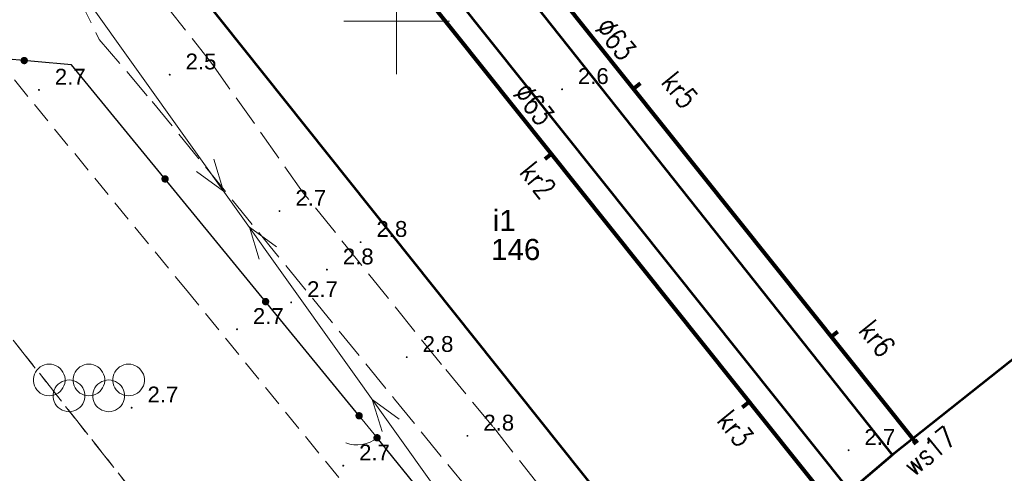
# Model space of a CAD drawing. Extents: x 5474185 to 5474933, y 5916077 to 5916824.
# Tile 140 of 256: x 5474532 to 5474579, y 5916379 to 5916400. Entities that reach past the tile are written whole.
import ezdxf
from ezdxf.enums import TextEntityAlignment as Align

# ---------------------------------------------------------------- set-up
doc = ezdxf.new("R2010")
doc.units = 0
for name, pattern in [('PRZER1-1', [1, 0.5, -0.5]), ('PRZER2-1', [1.5, 1, -0.5]), ('PRZER3-1', [2, 1.5, -0.5])]:
    doc.linetypes.add(name, pattern=pattern)
for name, color, linetype, lineweight in [('GESBZO', 253, 'CONTINUOUS', 50), ('GESBZO_O', 253, 'CONTINUOUS', 50), ('GESKKL', 253, 'CONTINUOUS', 18), ('GESUZY', 253, 'CONTINUOUS', 18), ('GSLKFU', 253, 'CONTINUOUS', 18), ('GSLKOG', 253, 'CONTINUOUS', 35), ('GSPWPN', 253, 'CONTINUOUS', 13), ('GSPWPN_O', 253, 'CONTINUOUS', 13), ('GSSKOA', 253, 'CONTINUOUS', 18), ('GSSSPS', 254, 'CONTINUOUS', 18), ('GULEPR', 254, 'CONTINUOUS', 18), ('IS HP zasięg', 251, 'CONTINUOUS', 20), ('IS opis', 7, 'CONTINUOUS', 20), ('Ramka sekcyjna', 253, 'CONTINUOUS', 18)]:
    doc.layers.add(name, color=color, linetype=linetype, lineweight=lineweight)
doc.layers.add('is SZKLARNIA KRANY', color=5, linetype='CONTINUOUS')
doc.styles.add('Arial', font='arial.ttf')
doc.styles.get("Standard").update_dxf_attribs({"font": 'simplex.shx'})

msp = doc.modelspace()

# ---------------------------------------------------------------- hatches: boundary and pattern name
at = {"layer": 'GSLKOG'}
for points in [[(5474532.389402, 5916397.965696), (5474532.344821, 5916397.975673), (5474532.30434, 5916397.996848), (5474532.270719, 5916398.027778), (5474532.24625, 5916398.066356), (5474532.232599, 5916398.109953), (5474532.230696, 5916398.155598), (5474532.240673, 5916398.200179), (5474532.261848, 5916398.24066), (5474532.292778, 5916398.274281), (5474532.331356, 5916398.29875), (5474532.374953, 5916398.312401), (5474532.420598, 5916398.314304), (5474532.465179, 5916398.304327), (5474532.50566, 5916398.283152), (5474532.539281, 5916398.252222), (5474532.56375, 5916398.213644), (5474532.577401, 5916398.170047), (5474532.579304, 5916398.124402), (5474532.569327, 5916398.079821), (5474532.548152, 5916398.03934), (5474532.517222, 5916398.005719), (5474532.478644, 5916397.98125), (5474532.435047, 5916397.967599)], [(5474532.389402, 5916397.965696), (5474532.344821, 5916397.975673), (5474532.30434, 5916397.996848), (5474532.270719, 5916398.027778), (5474532.24625, 5916398.066356), (5474532.232599, 5916398.109953), (5474532.230696, 5916398.155598), (5474532.240673, 5916398.200179), (5474532.261848, 5916398.24066), (5474532.292778, 5916398.274281), (5474532.331356, 5916398.29875), (5474532.374953, 5916398.312401), (5474532.420598, 5916398.314304), (5474532.465179, 5916398.304327), (5474532.50566, 5916398.283152), (5474532.539281, 5916398.252222), (5474532.56375, 5916398.213644), (5474532.577401, 5916398.170047), (5474532.579304, 5916398.124402), (5474532.569327, 5916398.079821), (5474532.548152, 5916398.03934), (5474532.517222, 5916398.005719), (5474532.478644, 5916397.98125), (5474532.435047, 5916397.967599)], [(5474539.04214, 5916392.367502), (5474538.997662, 5916392.37793), (5474538.957397, 5916392.399513), (5474538.924092, 5916392.430782), (5474538.900014, 5916392.469606), (5474538.886805, 5916392.513339), (5474538.885365, 5916392.559001), (5474538.895792, 5916392.603479), (5474538.917376, 5916392.643743), (5474538.948645, 5916392.677049), (5474538.987469, 5916392.701126), (5474539.031202, 5916392.714335), (5474539.076864, 5916392.715776), (5474539.121341, 5916392.705348), (5474539.161606, 5916392.683764), (5474539.194912, 5916392.652495), (5474539.218989, 5916392.613672), (5474539.232198, 5916392.569938), (5474539.233639, 5916392.524277), (5474539.223211, 5916392.479799), (5474539.201627, 5916392.439535), (5474539.170358, 5916392.406229), (5474539.131535, 5916392.382151), (5474539.087801, 5916392.368943)], [(5474539.04214, 5916392.367502), (5474538.997662, 5916392.37793), (5474538.957397, 5916392.399513), (5474538.924092, 5916392.430782), (5474538.900014, 5916392.469606), (5474538.886805, 5916392.513339), (5474538.885365, 5916392.559001), (5474538.895792, 5916392.603479), (5474538.917376, 5916392.643743), (5474538.948645, 5916392.677049), (5474538.987469, 5916392.701126), (5474539.031202, 5916392.714335), (5474539.076864, 5916392.715776), (5474539.121341, 5916392.705348), (5474539.161606, 5916392.683764), (5474539.194912, 5916392.652495), (5474539.218989, 5916392.613672), (5474539.232198, 5916392.569938), (5474539.233639, 5916392.524277), (5474539.223211, 5916392.479799), (5474539.201627, 5916392.439535), (5474539.170358, 5916392.406229), (5474539.131535, 5916392.382151), (5474539.087801, 5916392.368943)], [(5474543.793136, 5916386.564224), (5474543.748659, 5916386.574652), (5474543.708394, 5916386.596236), (5474543.675088, 5916386.627505), (5474543.651011, 5916386.666328), (5474543.637802, 5916386.710062), (5474543.636361, 5916386.755723), (5474543.646789, 5916386.800201), (5474543.668373, 5916386.840465), (5474543.699642, 5916386.873771), (5474543.738465, 5916386.897849), (5474543.782199, 5916386.911057), (5474543.82786, 5916386.912498), (5474543.872338, 5916386.90207), (5474543.912603, 5916386.880487), (5474543.945908, 5916386.849218), (5474543.969986, 5916386.810394), (5474543.983195, 5916386.766661), (5474543.984635, 5916386.720999), (5474543.974208, 5916386.676521), (5474543.952624, 5916386.636257), (5474543.921355, 5916386.602951), (5474543.882531, 5916386.578874), (5474543.838798, 5916386.565665)], [(5474543.793136, 5916386.564224), (5474543.748659, 5916386.574652), (5474543.708394, 5916386.596236), (5474543.675088, 5916386.627505), (5474543.651011, 5916386.666328), (5474543.637802, 5916386.710062), (5474543.636361, 5916386.755723), (5474543.646789, 5916386.800201), (5474543.668373, 5916386.840465), (5474543.699642, 5916386.873771), (5474543.738465, 5916386.897849), (5474543.782199, 5916386.911057), (5474543.82786, 5916386.912498), (5474543.872338, 5916386.90207), (5474543.912603, 5916386.880487), (5474543.945908, 5916386.849218), (5474543.969986, 5916386.810394), (5474543.983195, 5916386.766661), (5474543.984635, 5916386.720999), (5474543.974208, 5916386.676521), (5474543.952624, 5916386.636257), (5474543.921355, 5916386.602951), (5474543.882531, 5916386.578874), (5474543.838798, 5916386.565665)], [(5474548.212638, 5916381.165863), (5474548.16816, 5916381.176291), (5474548.127896, 5916381.197874), (5474548.09459, 5916381.229143), (5474548.070513, 5916381.267967), (5474548.057304, 5916381.311701), (5474548.055863, 5916381.357362), (5474548.066291, 5916381.40184), (5474548.087874, 5916381.442104), (5474548.119143, 5916381.47541), (5474548.157967, 5916381.499487), (5474548.201701, 5916381.512696), (5474548.247362, 5916381.514137), (5474548.29184, 5916381.503709), (5474548.332104, 5916381.482126), (5474548.36541, 5916381.450857), (5474548.389487, 5916381.412033), (5474548.402696, 5916381.368299), (5474548.404137, 5916381.322638), (5474548.393709, 5916381.27816), (5474548.372126, 5916381.237896), (5474548.340857, 5916381.20459), (5474548.302033, 5916381.180513), (5474548.258299, 5916381.167304)], [(5474549.061922, 5916380.125936), (5474549.017487, 5916380.136546), (5474548.977312, 5916380.158296), (5474548.944135, 5916380.189701), (5474548.920218, 5916380.228624), (5474548.907189, 5916380.272411), (5474548.905936, 5916380.318078), (5474548.916546, 5916380.362513), (5474548.938296, 5916380.402688), (5474548.969701, 5916380.435865), (5474549.008624, 5916380.459782), (5474549.052411, 5916380.472811), (5474549.098078, 5916380.474064), (5474549.142513, 5916380.463454), (5474549.182688, 5916380.441704), (5474549.215865, 5916380.410299), (5474549.239782, 5916380.371376), (5474549.252811, 5916380.327589), (5474549.254064, 5916380.281922), (5474549.243454, 5916380.237487), (5474549.221704, 5916380.197312), (5474549.190299, 5916380.164135), (5474549.151376, 5916380.140218), (5474549.107589, 5916380.127189)]]:
    msp.add_hatch(color=256, dxfattribs=at).paths.add_polyline_path(points)
at = {"layer": 'GSPWPN'}
for points in [[(5474539.28, 5916397.425), (5474539.268353, 5916397.426533), (5474539.2575, 5916397.431029), (5474539.24818, 5916397.43818), (5474539.241029, 5916397.4475), (5474539.236533, 5916397.458353), (5474539.235, 5916397.47), (5474539.236533, 5916397.481647), (5474539.241029, 5916397.4925), (5474539.24818, 5916397.50182), (5474539.2575, 5916397.508971), (5474539.268353, 5916397.513467), (5474539.28, 5916397.515), (5474539.291647, 5916397.513467), (5474539.3025, 5916397.508971), (5474539.31182, 5916397.50182), (5474539.318971, 5916397.4925), (5474539.323467, 5916397.481647), (5474539.325, 5916397.47), (5474539.323467, 5916397.458353), (5474539.318971, 5916397.4475), (5474539.31182, 5916397.43818), (5474539.3025, 5916397.431029), (5474539.291647, 5916397.426533)], [(5474533.1, 5916396.705), (5474533.088353, 5916396.706533), (5474533.0775, 5916396.711029), (5474533.06818, 5916396.71818), (5474533.061029, 5916396.7275), (5474533.056533, 5916396.738353), (5474533.055, 5916396.75), (5474533.056533, 5916396.761647), (5474533.061029, 5916396.7725), (5474533.06818, 5916396.78182), (5474533.0775, 5916396.788971), (5474533.088353, 5916396.793467), (5474533.1, 5916396.795), (5474533.111647, 5916396.793467), (5474533.1225, 5916396.788971), (5474533.13182, 5916396.78182), (5474533.138971, 5916396.7725), (5474533.143467, 5916396.761647), (5474533.145, 5916396.75), (5474533.143467, 5916396.738353), (5474533.138971, 5916396.7275), (5474533.13182, 5916396.71818), (5474533.1225, 5916396.711029), (5474533.111647, 5916396.706533)], [(5474557.82, 5916396.735), (5474557.808353, 5916396.736533), (5474557.7975, 5916396.741029), (5474557.78818, 5916396.74818), (5474557.781029, 5916396.7575), (5474557.776533, 5916396.768353), (5474557.775, 5916396.78), (5474557.776533, 5916396.791647), (5474557.781029, 5916396.8025), (5474557.78818, 5916396.81182), (5474557.7975, 5916396.818971), (5474557.808353, 5916396.823467), (5474557.82, 5916396.825), (5474557.831647, 5916396.823467), (5474557.8425, 5916396.818971), (5474557.85182, 5916396.81182), (5474557.858971, 5916396.8025), (5474557.863467, 5916396.791647), (5474557.865, 5916396.78), (5474557.863467, 5916396.768353), (5474557.858971, 5916396.7575), (5474557.85182, 5916396.74818), (5474557.8425, 5916396.741029), (5474557.831647, 5916396.736533)], [(5474544.47, 5916390.975), (5474544.458353, 5916390.976533), (5474544.4475, 5916390.981029), (5474544.43818, 5916390.98818), (5474544.431029, 5916390.9975), (5474544.426533, 5916391.008353), (5474544.425, 5916391.02), (5474544.426533, 5916391.031647), (5474544.431029, 5916391.0425), (5474544.43818, 5916391.05182), (5474544.4475, 5916391.058971), (5474544.458353, 5916391.063467), (5474544.47, 5916391.065), (5474544.481647, 5916391.063467), (5474544.4925, 5916391.058971), (5474544.50182, 5916391.05182), (5474544.508971, 5916391.0425), (5474544.513467, 5916391.031647), (5474544.515, 5916391.02), (5474544.513467, 5916391.008353), (5474544.508971, 5916390.9975), (5474544.50182, 5916390.98818), (5474544.4925, 5916390.981029), (5474544.481647, 5916390.976533)], [(5474548.3, 5916389.505), (5474548.288353, 5916389.506533), (5474548.2775, 5916389.511029), (5474548.26818, 5916389.51818), (5474548.261029, 5916389.5275), (5474548.256533, 5916389.538353), (5474548.255, 5916389.55), (5474548.256533, 5916389.561647), (5474548.261029, 5916389.5725), (5474548.26818, 5916389.58182), (5474548.2775, 5916389.588971), (5474548.288353, 5916389.593467), (5474548.3, 5916389.595), (5474548.311647, 5916389.593467), (5474548.3225, 5916389.588971), (5474548.33182, 5916389.58182), (5474548.338971, 5916389.5725), (5474548.343467, 5916389.561647), (5474548.345, 5916389.55), (5474548.343467, 5916389.538353), (5474548.338971, 5916389.5275), (5474548.33182, 5916389.51818), (5474548.3225, 5916389.511029), (5474548.311647, 5916389.506533)], [(5474546.71, 5916388.205), (5474546.698353, 5916388.206533), (5474546.6875, 5916388.211029), (5474546.67818, 5916388.21818), (5474546.671029, 5916388.2275), (5474546.666533, 5916388.238353), (5474546.665, 5916388.25), (5474546.666533, 5916388.261647), (5474546.671029, 5916388.2725), (5474546.67818, 5916388.28182), (5474546.6875, 5916388.288971), (5474546.698353, 5916388.293467), (5474546.71, 5916388.295), (5474546.721647, 5916388.293467), (5474546.7325, 5916388.288971), (5474546.74182, 5916388.28182), (5474546.748971, 5916388.2725), (5474546.753467, 5916388.261647), (5474546.755, 5916388.25), (5474546.753467, 5916388.238353), (5474546.748971, 5916388.2275), (5474546.74182, 5916388.21818), (5474546.7325, 5916388.211029), (5474546.721647, 5916388.206533)], [(5474545.02, 5916386.655), (5474545.008353, 5916386.656533), (5474544.9975, 5916386.661029), (5474544.98818, 5916386.66818), (5474544.981029, 5916386.6775), (5474544.976533, 5916386.688353), (5474544.975, 5916386.7), (5474544.976533, 5916386.711647), (5474544.981029, 5916386.7225), (5474544.98818, 5916386.73182), (5474544.9975, 5916386.738971), (5474545.008353, 5916386.743467), (5474545.02, 5916386.745), (5474545.031647, 5916386.743467), (5474545.0425, 5916386.738971), (5474545.05182, 5916386.73182), (5474545.058971, 5916386.7225), (5474545.063467, 5916386.711647), (5474545.065, 5916386.7), (5474545.063467, 5916386.688353), (5474545.058971, 5916386.6775), (5474545.05182, 5916386.66818), (5474545.0425, 5916386.661029), (5474545.031647, 5916386.656533)], [(5474542.46, 5916385.385), (5474542.448353, 5916385.386533), (5474542.4375, 5916385.391029), (5474542.42818, 5916385.39818), (5474542.421029, 5916385.4075), (5474542.416533, 5916385.418353), (5474542.415, 5916385.43), (5474542.416533, 5916385.441647), (5474542.421029, 5916385.4525), (5474542.42818, 5916385.46182), (5474542.4375, 5916385.468971), (5474542.448353, 5916385.473467), (5474542.46, 5916385.475), (5474542.471647, 5916385.473467), (5474542.4825, 5916385.468971), (5474542.49182, 5916385.46182), (5474542.498971, 5916385.4525), (5474542.503467, 5916385.441647), (5474542.505, 5916385.43), (5474542.503467, 5916385.418353), (5474542.498971, 5916385.4075), (5474542.49182, 5916385.39818), (5474542.4825, 5916385.391029), (5474542.471647, 5916385.386533)], [(5474550.48, 5916384.065), (5474550.468353, 5916384.066533), (5474550.4575, 5916384.071029), (5474550.44818, 5916384.07818), (5474550.441029, 5916384.0875), (5474550.436533, 5916384.098353), (5474550.435, 5916384.11), (5474550.436533, 5916384.121647), (5474550.441029, 5916384.1325), (5474550.44818, 5916384.14182), (5474550.4575, 5916384.148971), (5474550.468353, 5916384.153467), (5474550.48, 5916384.155), (5474550.491647, 5916384.153467), (5474550.5025, 5916384.148971), (5474550.51182, 5916384.14182), (5474550.518971, 5916384.1325), (5474550.523467, 5916384.121647), (5474550.525, 5916384.11), (5474550.523467, 5916384.098353), (5474550.518971, 5916384.0875), (5474550.51182, 5916384.07818), (5474550.5025, 5916384.071029), (5474550.491647, 5916384.066533)], [(5474537.48, 5916381.675), (5474537.468353, 5916381.676533), (5474537.4575, 5916381.681029), (5474537.44818, 5916381.68818), (5474537.441029, 5916381.6975), (5474537.436533, 5916381.708353), (5474537.435, 5916381.72), (5474537.436533, 5916381.731647), (5474537.441029, 5916381.7425), (5474537.44818, 5916381.75182), (5474537.4575, 5916381.758971), (5474537.468353, 5916381.763467), (5474537.48, 5916381.765), (5474537.491647, 5916381.763467), (5474537.5025, 5916381.758971), (5474537.51182, 5916381.75182), (5474537.518971, 5916381.7425), (5474537.523467, 5916381.731647), (5474537.525, 5916381.72), (5474537.523467, 5916381.708353), (5474537.518971, 5916381.6975), (5474537.51182, 5916381.68818), (5474537.5025, 5916381.681029), (5474537.491647, 5916381.676533)], [(5474553.35, 5916380.345), (5474553.338353, 5916380.346533), (5474553.3275, 5916380.351029), (5474553.31818, 5916380.35818), (5474553.311029, 5916380.3675), (5474553.306533, 5916380.378353), (5474553.305, 5916380.39), (5474553.306533, 5916380.401647), (5474553.311029, 5916380.4125), (5474553.31818, 5916380.42182), (5474553.3275, 5916380.428971), (5474553.338353, 5916380.433467), (5474553.35, 5916380.435), (5474553.361647, 5916380.433467), (5474553.3725, 5916380.428971), (5474553.38182, 5916380.42182), (5474553.388971, 5916380.4125), (5474553.393467, 5916380.401647), (5474553.395, 5916380.39), (5474553.393467, 5916380.378353), (5474553.388971, 5916380.3675), (5474553.38182, 5916380.35818), (5474553.3725, 5916380.351029), (5474553.361647, 5916380.346533)], [(5474571.36, 5916379.665), (5474571.348353, 5916379.666533), (5474571.3375, 5916379.671029), (5474571.32818, 5916379.67818), (5474571.321029, 5916379.6875), (5474571.316533, 5916379.698353), (5474571.315, 5916379.71), (5474571.316533, 5916379.721647), (5474571.321029, 5916379.7325), (5474571.32818, 5916379.74182), (5474571.3375, 5916379.748971), (5474571.348353, 5916379.753467), (5474571.36, 5916379.755), (5474571.371647, 5916379.753467), (5474571.3825, 5916379.748971), (5474571.39182, 5916379.74182), (5474571.398971, 5916379.7325), (5474571.403467, 5916379.721647), (5474571.405, 5916379.71), (5474571.403467, 5916379.698353), (5474571.398971, 5916379.6875), (5474571.39182, 5916379.67818), (5474571.3825, 5916379.671029), (5474571.371647, 5916379.666533)], [(5474547.48, 5916378.935), (5474547.468353, 5916378.936533), (5474547.4575, 5916378.941029), (5474547.44818, 5916378.94818), (5474547.441029, 5916378.9575), (5474547.436533, 5916378.968353), (5474547.435, 5916378.98), (5474547.436533, 5916378.991647), (5474547.441029, 5916379.0025), (5474547.44818, 5916379.01182), (5474547.4575, 5916379.018971), (5474547.468353, 5916379.023467), (5474547.48, 5916379.025), (5474547.491647, 5916379.023467), (5474547.5025, 5916379.018971), (5474547.51182, 5916379.01182), (5474547.518971, 5916379.0025), (5474547.523467, 5916378.991647), (5474547.525, 5916378.98), (5474547.523467, 5916378.968353), (5474547.518971, 5916378.9575), (5474547.51182, 5916378.94818), (5474547.5025, 5916378.941029), (5474547.491647, 5916378.936533)]]:
    msp.add_hatch(color=256, dxfattribs=at).paths.add_polyline_path(points)

# ---------------------------------------------------------------- linework, layer by layer
at = {"layer": 'GESBZO', "linetype": 'Continuous', "lineweight": 53}
for p, q in [((5474573.43, 5916379.49, 10.18), (5474549.15, 5916410.15, 10.18)), ((5474547.13, 5916408.23, 10.18), (5474571.42, 5916377.78, 10.18)), ((5474564.04, 5916372.03, 10.18), (5474539.84, 5916402.4, 10.18)), ((5474594.68, 5916396.38, 10.18), (5474573.43, 5916379.49, 10.18)), ((5474594.68, 5916396.38, 10.18), (5474573.43, 5916379.49, 10.18)), ((5474573.43, 5916379.49, 10.18), (5474571.42, 5916377.78, 10.18))]:
    msp.add_line(p, q, dxfattribs=at)
at = {"layer": 'GESKKL', "linetype": 'PRZER3-1', "lineweight": 13}
msp.add_line((5474544.08, 5916369.47, 10.06), (5474523.21, 5916395.91, 10.06), dxfattribs=at)
at = {"layer": 'GESUZY', "linetype": 'PRZER1-1', "lineweight": 13}
for p, q in [((5474544.08, 5916369.47, 10.08), (5474523.21, 5916395.91, 10.08)), ((5474523.21, 5916395.91, 10.08), (5474544.08, 5916369.47, 10.08))]:
    msp.add_line(p, q, dxfattribs=at)
at = {"layer": 'GSLKFU', "linetype": 'Continuous', "lineweight": 18, "elevation": 10.18, "flags": 128}
msp.add_lwpolyline([(5474548.23, 5916381.34), (5474549.08, 5916380.3)], dxfattribs=at)
at = {"layer": 'GSLKFU', "elevation": 10.18, "flags": 128}
msp.add_lwpolyline([(5474549.08, 5916380.3), (5474548.920282, 5916380.186035), (5474548.747054, 5916380.093891), (5474548.563281, 5916380.025148), (5474548.372108, 5916379.980978), (5474548.176805, 5916379.962141), (5474547.980714, 5916379.968956), (5474547.78719, 5916380.001308), (5474547.599545, 5916380.058644)], dxfattribs=at)
at = {"layer": 'GSLKOG', "linetype": 'Continuous', "lineweight": 30}
for p, q in [((5474534.64, 5916397.94, 10.18), (5474530.17, 5916398.34, 10.18)), ((5474548.23, 5916381.34, 10.18), (5474534.64, 5916397.94, 10.18)), ((5474552.1, 5916376.58, 10.18), (5474549.08, 5916380.3, 10.18))]:
    msp.add_line(p, q, dxfattribs=at)
at = {"layer": 'GSSKOA', "linetype": 'PRZER3-1', "lineweight": 13}
for p, q in [((5474534.9, 5916401.26, 10.18), (5474535.95, 5916399.14, 10.18)), ((5474541.27, 5916398, 10.18), (5474539.25, 5916400.56, 10.18)), ((5474535.95, 5916399.14, 10.18), (5474538.45, 5916396.21, 10.18)), ((5474545.59, 5916391.89, 10.18), (5474541.27, 5916398, 10.18)), ((5474538.45, 5916396.21, 10.18), (5474549.9, 5916382.13, 10.18)), ((5474552.12, 5916383.77, 10.18), (5474545.59, 5916391.89, 10.18)), ((5474554.55, 5916380.83, 10.18), (5474552.12, 5916383.77, 10.18)), ((5474549.9, 5916382.13, 10.18), (5474553.55, 5916377.66, 10.18)), ((5474561.67, 5916371.75, 10.18), (5474554.55, 5916380.83, 10.18))]:
    msp.add_line(p, q, dxfattribs=at)
at = {"layer": 'GSSSPS', "linetype": 'PRZER2-1', "lineweight": 13}
for p, q in [((5474531.94, 5916397.22, 10.1), (5474540.02, 5916387.34, 10.1)), ((5474540.02, 5916387.34, 10.1), (5474549.01, 5916376.27, 10.1))]:
    msp.add_line(p, q, dxfattribs=at)
at = {"layer": 'GSSSPS', "elevation": 10.1, "flags": 128}
for points in [[(5474533.585, 5916383.783003), (5474533.696782, 5916383.774626), (5474533.806066, 5916383.749683), (5474533.910413, 5916383.70873), (5474534.00749, 5916383.652682), (5474534.09513, 5916383.582792), (5474534.171374, 5916383.50062), (5474534.234519, 5916383.408003), (5474534.283155, 5916383.307009), (5474534.316196, 5916383.199894), (5474534.332903, 5916383.089051), (5474534.332903, 5916382.976955), (5474534.316196, 5916382.866112), (5474534.283155, 5916382.758997), (5474534.234519, 5916382.658003), (5474534.171374, 5916382.565386), (5474534.09513, 5916382.483214), (5474534.00749, 5916382.413324), (5474533.910413, 5916382.357276), (5474533.806066, 5916382.316323), (5474533.696782, 5916382.29138), (5474533.585, 5916382.283003), (5474533.473218, 5916382.29138), (5474533.363934, 5916382.316323), (5474533.259587, 5916382.357276), (5474533.16251, 5916382.413324), (5474533.07487, 5916382.483214), (5474532.998626, 5916382.565386), (5474532.935481, 5916382.658003), (5474532.886845, 5916382.758997), (5474532.853804, 5916382.866112), (5474532.837097, 5916382.976955), (5474532.837097, 5916383.089051), (5474532.853804, 5916383.199894), (5474532.886845, 5916383.307009), (5474532.935481, 5916383.408003), (5474532.998626, 5916383.50062), (5474533.07487, 5916383.582792), (5474533.16251, 5916383.652682), (5474533.259587, 5916383.70873), (5474533.363934, 5916383.749683), (5474533.473218, 5916383.774626), (5474533.585, 5916383.783003)], [(5474535.46, 5916383.783003), (5474535.571782, 5916383.774626), (5474535.681066, 5916383.749683), (5474535.785413, 5916383.70873), (5474535.88249, 5916383.652682), (5474535.97013, 5916383.582792), (5474536.046374, 5916383.50062), (5474536.109519, 5916383.408003), (5474536.158155, 5916383.307009), (5474536.191196, 5916383.199894), (5474536.207903, 5916383.089051), (5474536.207903, 5916382.976955), (5474536.191196, 5916382.866112), (5474536.158155, 5916382.758997), (5474536.109519, 5916382.658003), (5474536.046374, 5916382.565386), (5474535.97013, 5916382.483214), (5474535.88249, 5916382.413324), (5474535.785413, 5916382.357276), (5474535.681066, 5916382.316323), (5474535.571782, 5916382.29138), (5474535.46, 5916382.283003), (5474535.348218, 5916382.29138), (5474535.238934, 5916382.316323), (5474535.134587, 5916382.357276), (5474535.03751, 5916382.413324), (5474534.94987, 5916382.483214), (5474534.873626, 5916382.565386), (5474534.810481, 5916382.658003), (5474534.761845, 5916382.758997), (5474534.728804, 5916382.866112), (5474534.712097, 5916382.976955), (5474534.712097, 5916383.089051), (5474534.728804, 5916383.199894), (5474534.761845, 5916383.307009), (5474534.810481, 5916383.408003), (5474534.873626, 5916383.50062), (5474534.94987, 5916383.582792), (5474535.03751, 5916383.652682), (5474535.134587, 5916383.70873), (5474535.238934, 5916383.749683), (5474535.348218, 5916383.774626), (5474535.46, 5916383.783003)], [(5474537.335, 5916383.783003), (5474537.446782, 5916383.774626), (5474537.556066, 5916383.749683), (5474537.660413, 5916383.70873), (5474537.75749, 5916383.652682), (5474537.84513, 5916383.582792), (5474537.921374, 5916383.50062), (5474537.984519, 5916383.408003), (5474538.033155, 5916383.307009), (5474538.066196, 5916383.199894), (5474538.082903, 5916383.089051), (5474538.082903, 5916382.976955), (5474538.066196, 5916382.866112), (5474538.033155, 5916382.758997), (5474537.984519, 5916382.658003), (5474537.921374, 5916382.565386), (5474537.84513, 5916382.483214), (5474537.75749, 5916382.413324), (5474537.660413, 5916382.357276), (5474537.556066, 5916382.316323), (5474537.446782, 5916382.29138), (5474537.335, 5916382.283003), (5474537.223218, 5916382.29138), (5474537.113934, 5916382.316323), (5474537.009587, 5916382.357276), (5474536.91251, 5916382.413324), (5474536.82487, 5916382.483214), (5474536.748626, 5916382.565386), (5474536.685481, 5916382.658003), (5474536.636845, 5916382.758997), (5474536.603804, 5916382.866112), (5474536.587097, 5916382.976955), (5474536.587097, 5916383.089051), (5474536.603804, 5916383.199894), (5474536.636845, 5916383.307009), (5474536.685481, 5916383.408003), (5474536.748626, 5916383.50062), (5474536.82487, 5916383.582792), (5474536.91251, 5916383.652682), (5474537.009587, 5916383.70873), (5474537.113934, 5916383.749683), (5474537.223218, 5916383.774626), (5474537.335, 5916383.783003)], [(5474534.5225, 5916383.033003), (5474534.634282, 5916383.024626), (5474534.743566, 5916382.999683), (5474534.847913, 5916382.95873), (5474534.94499, 5916382.902682), (5474535.03263, 5916382.832792), (5474535.108874, 5916382.75062), (5474535.172019, 5916382.658003), (5474535.220655, 5916382.557009), (5474535.253696, 5916382.449894), (5474535.270403, 5916382.339051), (5474535.270403, 5916382.226955), (5474535.253696, 5916382.116112), (5474535.220655, 5916382.008997), (5474535.172019, 5916381.908003), (5474535.108874, 5916381.815386), (5474535.03263, 5916381.733214), (5474534.94499, 5916381.663324), (5474534.847913, 5916381.607276), (5474534.743566, 5916381.566323), (5474534.634282, 5916381.54138), (5474534.5225, 5916381.533003), (5474534.410718, 5916381.54138), (5474534.301434, 5916381.566323), (5474534.197087, 5916381.607276), (5474534.10001, 5916381.663324), (5474534.01237, 5916381.733214), (5474533.936126, 5916381.815386), (5474533.872981, 5916381.908003), (5474533.824345, 5916382.008997), (5474533.791304, 5916382.116112), (5474533.774597, 5916382.226955), (5474533.774597, 5916382.339051), (5474533.791304, 5916382.449894), (5474533.824345, 5916382.557009), (5474533.872981, 5916382.658003), (5474533.936126, 5916382.75062), (5474534.01237, 5916382.832792), (5474534.10001, 5916382.902682), (5474534.197087, 5916382.95873), (5474534.301434, 5916382.999683), (5474534.410718, 5916383.024626), (5474534.5225, 5916383.033003)], [(5474536.3975, 5916383.033003), (5474536.509282, 5916383.024626), (5474536.618566, 5916382.999683), (5474536.722913, 5916382.95873), (5474536.81999, 5916382.902682), (5474536.90763, 5916382.832792), (5474536.983874, 5916382.75062), (5474537.047019, 5916382.658003), (5474537.095655, 5916382.557009), (5474537.128696, 5916382.449894), (5474537.145403, 5916382.339051), (5474537.145403, 5916382.226955), (5474537.128696, 5916382.116112), (5474537.095655, 5916382.008997), (5474537.047019, 5916381.908003), (5474536.983874, 5916381.815386), (5474536.90763, 5916381.733214), (5474536.81999, 5916381.663324), (5474536.722913, 5916381.607276), (5474536.618566, 5916381.566323), (5474536.509282, 5916381.54138), (5474536.3975, 5916381.533003), (5474536.285718, 5916381.54138), (5474536.176434, 5916381.566323), (5474536.072087, 5916381.607276), (5474535.97501, 5916381.663324), (5474535.88737, 5916381.733214), (5474535.811126, 5916381.815386), (5474535.747981, 5916381.908003), (5474535.699345, 5916382.008997), (5474535.666304, 5916382.116112), (5474535.649597, 5916382.226955), (5474535.649597, 5916382.339051), (5474535.666304, 5916382.449894), (5474535.699345, 5916382.557009), (5474535.747981, 5916382.658003), (5474535.811126, 5916382.75062), (5474535.88737, 5916382.832792), (5474535.97501, 5916382.902682), (5474536.072087, 5916382.95873), (5474536.176434, 5916382.999683), (5474536.285718, 5916383.024626), (5474536.3975, 5916383.033003)]]:
    msp.add_lwpolyline(points, close=True, dxfattribs=at)
at = {"layer": 'GULEPR', "linetype": 'Continuous', "lineweight": 13}
msp.add_line((5474532.68, 5916404.79, 10.14), (5474552.19, 5916377.43, 10.14), dxfattribs=at)
at = {"layer": 'GULEPR', "elevation": 10.14, "flags": 128}
for points in [[(5474540.546318, 5916392.897416), (5474541.824301, 5916391.966418), (5474541.360513, 5916393.478007)], [(5474544.323682, 5916389.322584), (5474543.045699, 5916390.253582), (5474543.509487, 5916388.741993)], [(5474550.129588, 5916381.180627), (5474548.851604, 5916382.111625), (5474549.315392, 5916380.600036)]]:
    msp.add_lwpolyline(points, dxfattribs=at)
at = {"layer": 'IS HP zasięg', "lineweight": 20, "ltscale": 0.7}
msp.add_circle((5474618.317819, 5916309.855134, 10.16), 75, dxfattribs=at)
at = {"layer": 'is SZKLARNIA KRANY', "lineweight": 80, "ltscale": 0.7}
for p, q in [((5474547.90322, 5916413.456674), (5474574.521543, 5916380.087882)), ((5474544.067652, 5916410.332235), (5474570.697282, 5916376.94927)), ((5474561.211464, 5916396.816007), (5474561.529371, 5916397.068445, 10.18)), ((5474557.316635, 5916393.723279), (5474556.998728, 5916393.470842, 10.18)), ((5474570.539603, 5916385.06927, 0.010287), (5474570.85751, 5916385.321708, 10.190287)), ((5474566.644131, 5916381.976032, 0.010287), (5474566.326224, 5916381.723595, 10.190287)), ((5474574.622773, 5916380.168265, -10.18), (5474574.419576, 5916380.006914, -10.18))]:
    msp.add_line(p, q, dxfattribs=at)
at = {"layer": 'Ramka sekcyjna', "linetype": 'Continuous', "lineweight": 18, "elevation": 100, "flags": 128}
for points in [[(5474550, 5916397.5), (5474550, 5916402.5)], [(5474552.5, 5916400), (5474547.5, 5916400)]]:
    msp.add_lwpolyline(points, dxfattribs=at)

# ---------------------------------------------------------------- texts
at = {"layer": 'GESBZO_O', "linetype": 'Continuous', "lineweight": 0, "style": 'Arial'}
msp.add_text('i1', height=1, dxfattribs=at).set_placement((5474555.63, 5916390.079291, 10.8), align=Align.RIGHT)
msp.add_text('146', height=1, dxfattribs=at).set_placement((5474555.63, 5916388.704291, 10.8), align=Align.CENTER)
at = {"layer": 'GSPWPN_O', "linetype": 'Continuous', "lineweight": 0, "style": 'Arial'}
for s, p in [('2.5', (5474540.03, 5916397.72, 10.8)), ('2.7', (5474533.85, 5916397, 10.8)), ('2.6', (5474558.57, 5916397.03, 10.8)), ('2.7', (5474545.22, 5916391.27, 10.8)), ('2.8', (5474549.05, 5916389.8, 10.8)), ('2.8', (5474547.46, 5916388.5, 10.8)), ('2.7', (5474545.77, 5916386.95, 10.8)), ('2.7', (5474543.21, 5916385.68, 10.8)), ('2.8', (5474551.23, 5916384.36, 10.8)), ('2.7', (5474538.23, 5916381.97, 10.8)), ('2.8', (5474554.1, 5916380.64, 10.8)), ('2.7', (5474572.11, 5916379.96, 10.8)), ('2.7', (5474548.23, 5916379.23, 10.8))]:
    msp.add_text(s, height=0.75, dxfattribs=at).set_placement(p)
at = {"layer": 'IS opis', "lineweight": 80, "ltscale": 0.7, "width": 0.8}
for s, p in [('∅63', (5474559.317778, 5916399.640785, 10.18)), ('kr5', (5474562.450694, 5916397.096134, 10.169713)), ('∅63', (5474555.45062, 5916396.555948, 10.18)), ('kr2', (5474555.749926, 5916392.840018, 20.36)), ('kr6', (5474571.778511, 5916385.349142, 10.169713)), ('kr3', (5474565.077743, 5916381.093026, 20.36))]:
    msp.add_text(s, height=1, rotation=309.1661268, dxfattribs=at).set_placement(p)
msp.add_text('ws17', height=1, rotation=39.1661269, dxfattribs=at).set_placement((5474576.537716, 5916380.139888), align=Align.RIGHT)

doc.saveas('drawing.dxf')
